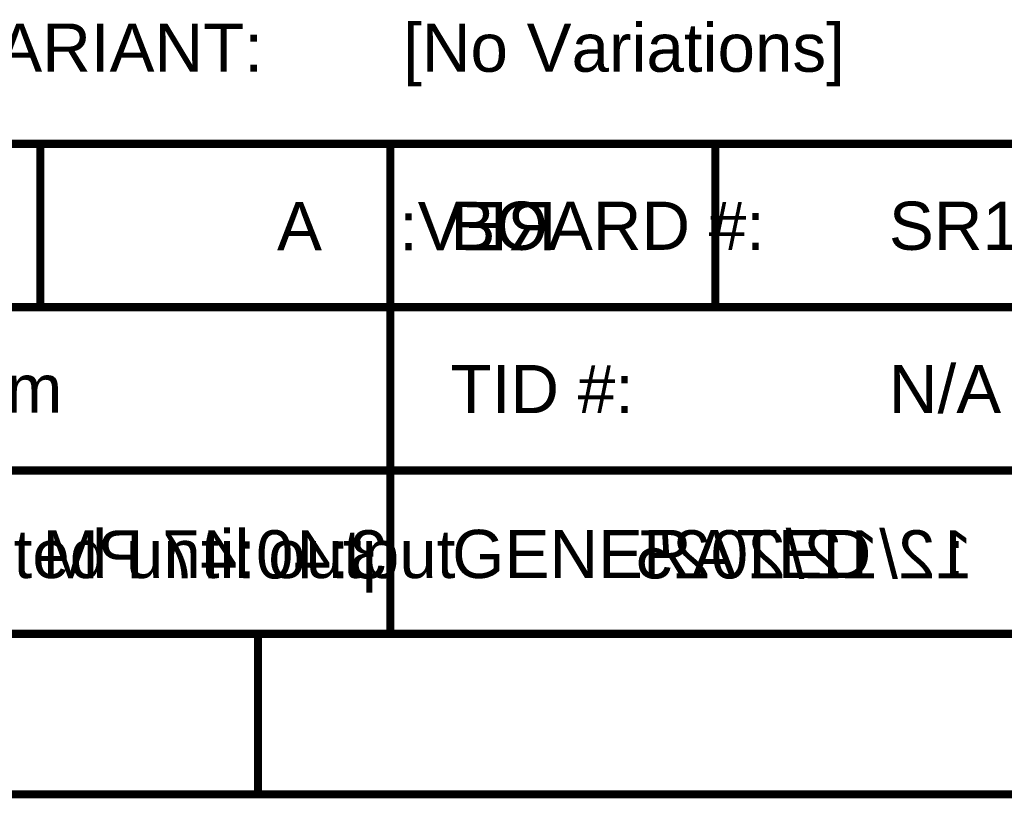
# Model space of a CAD drawing. Header units: inches. Extents: x -0.5 to 14.5, y -1.3 to 8.2.
# Tile 46 of 196: x 1.7 to 2.9, y -1.3 to -0.4. Entities that reach past the tile are written whole.
import ezdxf

# ---------------------------------------------------------------- set-up
doc = ezdxf.new("R2010")
doc.units = ezdxf.units.IN
doc.header["$MEASUREMENT"] = 0
for name, color, linetype in [('M11 Gerber Information', 56, 'Continuous'), ('M14 Component Bodies Bottom', 56, 'Continuous'), ('M5 Assembly Top', 56, 'Continuous'), ('M6 Assembly Bottom', 56, 'Continuous'), ('M9 Title Sheet', 56, 'Continuous')]:
    doc.layers.add(name, color=color, linetype=linetype)
doc.styles.add('Arial', font='txt', dxfattribs={"height": 0.2})

msp = doc.modelspace()

# ---------------------------------------------------------------- linework, layer by layer
at = {"layer": 'M11 Gerber Information'}
for points in [[(-0.2915, -0.5235, 0.01, 0.01, 0), (6.31, -0.5235, 0.01, 0.01, 0)], [(2.173, -1.1335, 0.01, 0.01, 0), (2.173, -0.5235, 0.01, 0.01, 0)], [(-0.292, -0.7268, 0.01, 0.01, 0), (6.31, -0.7268, 0.01, 0.01, 0)], [(-0.292, -0.9302, 0.01, 0.01, 0), (6.308, -0.9302, 0.01, 0.01, 0)], [(-0.292, -1.1335, 0.01, 0.01, 0), (3.713, -1.1335, 0.01, 0.01, 0)]]:
    msp.add_lwpolyline(points, format="xyseb", dxfattribs=at)
for points in [[(2.1705, -0.5235, 0.005, 0.005, 1), (2.1755, -0.5235, 0.005, 0.005, 1)], [(2.1705, -1.1335, 0.005, 0.005, 1), (2.1755, -1.1335, 0.005, 0.005, 1)]]:
    msp.add_lwpolyline(points, format="xyseb", close=True, dxfattribs=at)
at = {"layer": 'M5 Assembly Top'}
for points in [[(-0.2915, -0.5235, 0.01, 0.01, 0), (6.31, -0.5235, 0.01, 0.01, 0)], [(2.173, -1.1335, 0.01, 0.01, 0), (2.173, -0.5235, 0.01, 0.01, 0)], [(-0.292, -0.7268, 0.01, 0.01, 0), (6.31, -0.7268, 0.01, 0.01, 0)], [(-0.292, -0.9302, 0.01, 0.01, 0), (6.308, -0.9302, 0.01, 0.01, 0)], [(-0.292, -1.1335, 0.01, 0.01, 0), (3.713, -1.1335, 0.01, 0.01, 0)]]:
    msp.add_lwpolyline(points, format="xyseb", dxfattribs=at)
for points in [[(2.1705, -0.5235, 0.005, 0.005, 1), (2.1755, -0.5235, 0.005, 0.005, 1)], [(2.1705, -1.1335, 0.005, 0.005, 1), (2.1755, -1.1335, 0.005, 0.005, 1)]]:
    msp.add_lwpolyline(points, format="xyseb", close=True, dxfattribs=at)
at = {"layer": 'M6 Assembly Bottom'}
for points in [[(-0.2925, -0.524, 0.01, 0.01, 0), (6.309, -0.524, 0.01, 0.01, 0)], [(1.7375, -0.7273, 0.01, 0.01, 0), (1.7375, -0.524, 0.01, 0.01, 0)], [(2.5775, -0.7273, 0.01, 0.01, 0), (2.5775, -0.524, 0.01, 0.01, 0)], [(-0.2925, -0.7273, 0.01, 0.01, 0), (6.3095, -0.7273, 0.01, 0.01, 0)], [(-0.2905, -0.9307, 0.01, 0.01, 0), (6.3095, -0.9307, 0.01, 0.01, 0)], [(-0.2925, -1.134, 0.01, 0.01, 0), (2.3045, -1.134, 0.01, 0.01, 0)], [(2.3045, -1.134, 0.01, 0.01, 0), (6.3095, -1.134, 0.01, 0.01, 0)]]:
    msp.add_lwpolyline(points, format="xyseb", dxfattribs=at)
for points in [[(1.735, -0.524, 0.005, 0.005, 1), (1.74, -0.524, 0.005, 0.005, 1)], [(2.575, -0.524, 0.005, 0.005, 1), (2.58, -0.524, 0.005, 0.005, 1)], [(1.735, -0.7273, 0.005, 0.005, 1), (1.74, -0.7273, 0.005, 0.005, 1)], [(2.575, -0.7273, 0.005, 0.005, 1), (2.58, -0.7273, 0.005, 0.005, 1)], [(2.302, -1.134, 0.005, 0.005, 1), (2.307, -1.134, 0.005, 0.005, 1)], [(2.302, -1.134, 0.005, 0.005, 1), (2.307, -1.134, 0.005, 0.005, 1)]]:
    msp.add_lwpolyline(points, format="xyseb", close=True, dxfattribs=at)
at = {"layer": 'M9 Title Sheet'}
for points in [[(-0.2915, -1.1335, 0.01, 0.01, 0), (14.3085, -1.1335, 0.01, 0.01, 0)], [(2.0085, -1.3335, 0.01, 0.01, 0), (2.0085, -1.1335, 0.01, 0.01, 0)], [(-0.4915, -1.3335, 0.01, 0.01, 0), (14.5085, -1.3335, 0.01, 0.01, 0)]]:
    msp.add_lwpolyline(points, format="xyseb", dxfattribs=at)
for points in [[(2.006, -1.1335, 0.005, 0.005, 1), (2.011, -1.1335, 0.005, 0.005, 1)], [(2.006, -1.3335, 0.005, 0.005, 1), (2.011, -1.3335, 0.005, 0.005, 1)]]:
    msp.add_lwpolyline(points, format="xyseb", close=True, dxfattribs=at)

# ---------------------------------------------------------------- texts
at = {"layer": 'M11 Gerber Information', "style": 'Arial'}
for s, p in [('BOARD #:', (2.248, -0.6557)), ('TID #:', (2.248, -0.859)), ('Plot_File_Name is not interpreted until output', (0.577, -1.0643)), ('GENERATED    :', (2.25, -1.0643))]:
    msp.add_text(s, height=0.06, dxfattribs=at).set_placement(p)
for s, p in [('SR112', (2.7935, -0.6557)), ('N/A', (2.7935, -0.859))]:
    msp.add_text(s, height=0.06, rotation=360, dxfattribs=at).set_placement(p)
at = {"layer": 'M14 Component Bodies Bottom', "style": 'Arial'}
msp.add_text('M14 Component Bodies Bottom', height=0.06, rotation=360, dxfattribs=at).set_placement((0.577, -0.8585))
at = {"layer": 'M5 Assembly Top', "style": 'Arial'}
for s, p in [('ASSEMBLY VARIANT:', (1.153, -0.434)), ('[No Variations]', (2.189, -0.434)), ('BOARD #:', (2.248, -0.6557)), ('TID #:', (2.248, -0.859)), ('Plot_File_Name is not interpreted until output', (0.577, -1.0643)), ('GENERATED    :', (2.25, -1.0643))]:
    msp.add_text(s, height=0.06, dxfattribs=at).set_placement(p)
for s, p in [('SR112', (2.7935, -0.6557)), ('N/A', (2.7935, -0.859))]:
    msp.add_text(s, height=0.06, rotation=360, dxfattribs=at).set_placement(p)
at = {"layer": 'M6 Assembly Bottom', "style": 'Arial', "text_generation_flag": 2}
for s, p in [('A', (2.088, -0.6562)), ('REV:', (2.3795, -0.6562)), ('3:40:47 PM', (2.169, -1.0648)), ('12/12/2025', (2.898, -1.0648))]:
    msp.add_text(s, height=0.06, rotation=360, dxfattribs=at).set_placement(p)

doc.saveas('drawing.dxf')
